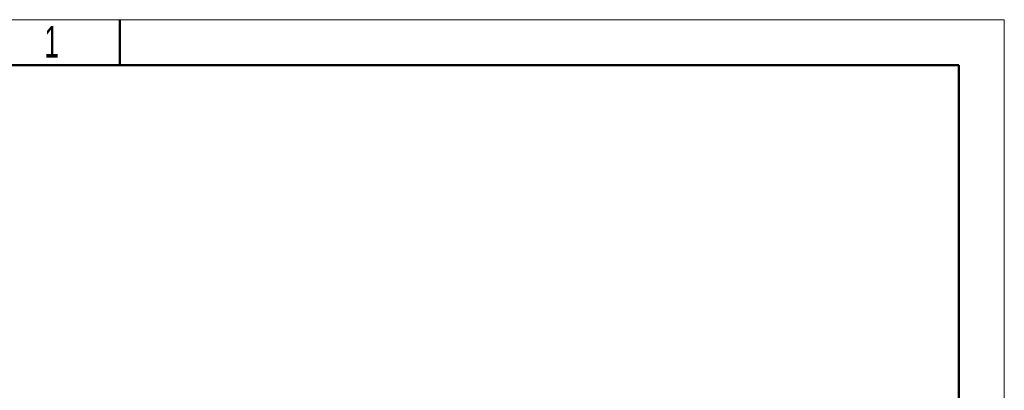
# Model space of a CAD drawing. Header units: millimetres. Extents: x 0 to 210, y 0 to 297.
# Tile 11 of 11: x 101 to 210, y 256 to 297. Entities that reach past the tile are written whole.
import ezdxf

# ---------------------------------------------------------------- set-up
doc = ezdxf.new("R2010")
doc.units = ezdxf.units.MM
doc.layers.add('ОСЕВЫЕ', color=7, linetype='Continuous')
doc.styles.add('SLDTEXTSTYLE1', font='TXT', dxfattribs={"width": 0.605})

msp = doc.modelspace()

# ---------------------------------------------------------------- linework, layer by layer
at = {"color": 7, "linetype": 'Continuous', "lineweight": 50}
for p, q in [((112.5, 297.001), (112.5, 291.999)), ((205, 292), (20, 292)), ((20, 292), (205, 292)), ((205, 5), (205, 292)), ((205, 292), (205, 5))]:
    msp.add_line(p, q, dxfattribs=at)
at = {"layer": 'ОСЕВЫЕ', "lineweight": 18}
for p, q in [((0, 297), (210, 297)), ((210, 297), (210, 0))]:
    msp.add_line(p, q, dxfattribs=at)

# ---------------------------------------------------------------- texts
at = {"color": 7, "linetype": 'Continuous', "lineweight": 0, "insert": (104.976, 296.317), "char_height": 3.5, "attachment_point": 2, "style": 'SLDTEXTSTYLE1'}
msp.add_mtext('1', dxfattribs=at)

doc.saveas('drawing.dxf')
